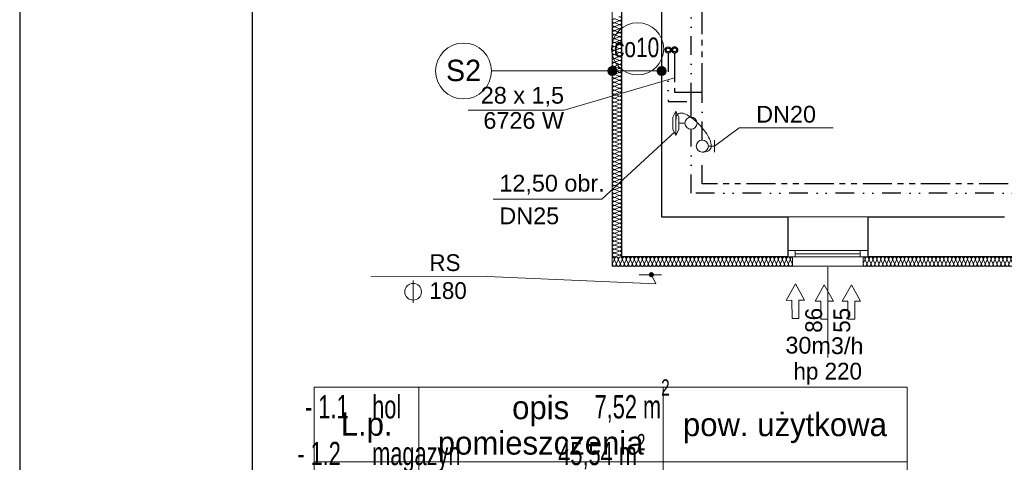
# Model space of a CAD drawing. Header units: millimetres. Extents: x -17429 to 155243, y -2908 to 188569.
# Tile 2 of 113: x -17310 to -6728, y 9332 to 14084. Entities that reach past the tile are written whole.
import ezdxf
from ezdxf.lldxf.tags import DXFTag

# ---------------------------------------------------------------- set-up
doc = ezdxf.new("R2010")
doc.units = ezdxf.units.MM
doc.header["$MEASUREMENT"] = 0
for name, pattern in [('DASHDOTX2', [2, 1, -0.5, 0, -0.5]), ('DIVIDEX2', [2.5, 1, -0.5, 0, -0.5, 0, -0.5]), ('PHANTOM', [2.5, 1.25, -0.25, 0.25, -0.25, 0.25, -0.25])]:
    doc.linetypes.add(name, pattern=pattern)
doc.layers.get('0').update_dxf_attribs({"lineweight": 5})
for name, color, linetype in [('#opisy', 7, 'Continuous'), ('#podkład', 252, 'Continuous'), ('_TABELA', 7, 'Continuous'), ('Arch ocieplenie', 252, 'Continuous'), ('Arch opisy', 252, 'Continuous'), ('IS_Armatura_Therm', 7, 'SOLID'), ('IS_Grafika', 7, 'SOLID'), ('IS_Opisy_działek_Therm', 7, 'SOLID'), ('IS_Powrót', 5, 'DASH'), ('IS_Text_Armatury_Therm', 7, 'Continuous'), ('IS_Zasilanie', 1, 'SOLID')]:
    doc.layers.add(name, color=color, linetype=linetype)
for name, color, linetype, lineweight in [('#piony', 7, 'Continuous', 5), ('Arch opisy_Nr_Pióra__1', 252, 'Continuous', 25), ('Arch opisy_Nr_Pióra__21', 252, 'Continuous', 13), ('INWENT ODWODNIENIE_Nr_Pióra__21', 252, 'Continuous', 13), ('INWENT OPISY_Nr_Pióra__21', 252, 'Continuous', 13), ('INWENT. OKNA_Nr_Pióra__5', 7, 'Continuous', 13), ('INWENT.ŚCIANY_Nr_Pióra__1', 252, 'Continuous', 25), ('INWENT.ŚCIANY_Nr_Pióra__21', 7, 'Continuous', 13)]:
    doc.layers.add(name, color=color, linetype=linetype, lineweight=lineweight)
doc.layers.add('arch izolacje_Nr_Pióra__3', color=7, linetype='Continuous', lineweight=13, true_color=0xff6600)
doc.layers.add('Arch ocieplenie_Nr_Pióra__22', color=7, linetype='Continuous', lineweight=9, true_color=0x7f7f7f)
doc.styles.add('ARIAL', font='arial.ttf', dxfattribs={"width": 0.75})
doc.styles.add('GENERATED_STYLE_2', font='txt')
doc.styles.add('GENERATED_STYLE_4', font='txt')
doc.styles.add('GENERATED_STYLE_6', font='txt')
doc.styles.add('MtXpl_Arial', font='txt', dxfattribs={"height": 0.2})
doc.styles.get("Standard").update_dxf_attribs({"font": 'arial.ttf', "bigfont": 'BIGFONT.SHX'})
tags = doc.linetypes.add('DASH', pattern=[15, 10, -5]).pattern_tags.tags
tags[6:7] = [DXFTag(74, 4), DXFTag(75, 0), DXFTag(340, '0'), DXFTag(46, 0.0), DXFTag(50, 0.0), DXFTag(44, 0.0), DXFTag(45, 0.0)]
tags[4:5] = [DXFTag(74, 4), DXFTag(75, 0), DXFTag(340, '0'), DXFTag(46, 0.0), DXFTag(50, 0.0), DXFTag(44, 0.0), DXFTag(45, 0.0)]
tags = doc.linetypes.add('SOLID', pattern=[10, 10, 0]).pattern_tags.tags
tags[6:7] = [DXFTag(74, 4), DXFTag(75, 0), DXFTag(340, '0'), DXFTag(46, 0.0), DXFTag(50, 0.0), DXFTag(44, 0.0), DXFTag(45, 0.0)]
tags[4:5] = [DXFTag(74, 4), DXFTag(75, 0), DXFTag(340, '0'), DXFTag(46, 0.0), DXFTag(50, 0.0), DXFTag(44, 0.0), DXFTag(45, 0.0)]

# ---------------------------------------------------------------- blocks, each defined once
blk = doc.blocks.new('MKJHG')
at = {"layer": 'Arch opisy_Nr_Pióra__21', "color": 252, "linetype": 'Continuous'}
for p, q in [((-27306, 1138), (-27306, 13005)), ((-27306, 13005), (-20931, 13005)), ((-26181, 1130), (-26181, 13005)), ((-23556, 1130), (-23556, 13005)), ((-20931, 1130), (-20931, 13005)), ((-27306, 12202), (-20931, 12202))]:
    blk.add_line(p, q, dxfattribs=at)
at = {"layer": 'Arch opisy_Nr_Pióra__1', "color": 252, "linetype": 'Continuous', "insert": (-27682, 6040), "char_height": 250.01, "width": 7690.71, "attachment_point": 7, "style": 'GENERATED_STYLE_6'}
blk.add_mtext('   {\\W0.7;- 1.1^Ihol^I^I      7,52 m{\\H0.7x;\\A1;\\S2^  ;}\\A1;^I\\P   - 1.2^Imagazyn^I^I45,54 m{\\H0.7x;\\S2^  ;}^I\\P   - 1.3^Ipom. socjalne^I       8,95 m{\\H0.7x;\\S2^  ;}^I\\P   - 1.4^Iłazienka^I^I 2,46 m{\\H0.7x;\\S2^  ;}^I\\P   - 1.5^Iwc^I^I       2,05 m{\\H0.7x;\\S2^  ;}^I\\P   - 1.6^Ikomunikacja^I       5,10 m{\\H0.7x;\\S2^  ;}^I\\P   - 1.7^Imagazyn^I^I18,77 m{\\H0.7x;\\S2^  ;}^I\\P   - 1.8^Imagazyn^I^I27,61 m{\\H0.7x;\\S2^  ;}^I\\P   - 1.9^Imagazyn^I^I33,23 m{\\H0.7x;\\S2^  ;}^I\\P   - 1.10^Izsyp^I^I       3,30 m{\\H0.7x;\\S2^  ;}^I\\P   - 1.11^Ikotłownia^I^I29,83 m{\\H0.7x;\\S2^  ;}^I\\P   - 1.12^I\\W0.6;rozdz. CO i CWU\\W0.7;^I       15,19 m{\\H0.7x;\\S2^  ;}^I\\P   - 1.13^Ipiwnica^I^I      8,35 m{\\H0.7x;\\S2^  ;}^I\\P   - 1.14^Ipiwnica^I^I      12,45 m{\\H0.7x;\\S2^  ;}^I}\\A1;^I', dxfattribs=at)
at = {"layer": 'Arch opisy_Nr_Pióra__1', "color": 252, "linetype": 'Continuous', "insert": (-24871, 12204), "char_height": 250.01, "width": 2402.03, "attachment_point": 8, "line_spacing_factor": 0.912199, "style": 'GENERATED_STYLE_4'}
blk.add_mtext('{opis\\Ppomieszczenia}', dxfattribs=at)
at = {"layer": 'Arch opisy_Nr_Pióra__1', "color": 252, "linetype": 'Continuous', "attachment_point": 8, "style": 'GENERATED_STYLE_4'}
for s, insert, char_height in [('{L.p.}', (-26741, 12407), 250), ('{pow. użytkowa}', (-22246, 12402), 250.01)]:
    blk.add_mtext(s, dxfattribs=dict(at, insert=insert, char_height=char_height))
blk = doc.blocks.new('Izolacja cieplna 14_76', base_point=(-10941, 11536))
at = {"layer": 'Arch ocieplenie_Nr_Pióra__22', "linetype": 'Continuous'}
for p, q in [((-10939, 11466), (-10921, 11506)), ((-10918, 11506), (-10900, 11466)), ((-10896, 11466), (-10878, 11506)), ((-10875, 11506), (-10857, 11466)), ((-10853, 11466), (-10835, 11506)), ((-10832, 11506), (-10814, 11466)), ((-10810, 11466), (-10792, 11506)), ((-10789, 11506), (-10771, 11466)), ((-10767, 11466), (-10749, 11506)), ((-10746, 11506), (-10728, 11466)), ((-10724, 11466), (-10706, 11506)), ((-10703, 11506), (-10685, 11466)), ((-10681, 11466), (-10663, 11506)), ((-10660, 11506), (-10642, 11466)), ((-10638, 11466), (-10620, 11506)), ((-10617, 11506), (-10599, 11466)), ((-10595, 11466), (-10577, 11506)), ((-10574, 11506), (-10556, 11466)), ((-10552, 11466), (-10534, 11506)), ((-10531, 11506), (-10513, 11466)), ((-10509, 11466), (-10491, 11506)), ((-10488, 11506), (-10470, 11466)), ((-10466, 11466), (-10448, 11506)), ((-10445, 11506), (-10427, 11466)), ((-10423, 11466), (-10405, 11506)), ((-10402, 11506), (-10384, 11466)), ((-10380, 11466), (-10362, 11506)), ((-10359, 11506), (-10341, 11466)), ((-10337, 11466), (-10319, 11506)), ((-10316, 11506), (-10298, 11466)), ((-10294, 11466), (-10276, 11506)), ((-10273, 11506), (-10255, 11466)), ((-10251, 11466), (-10233, 11506)), ((-10230, 11506), (-10212, 11466)), ((-10208, 11466), (-10190, 11506)), ((-10187, 11506), (-10169, 11466)), ((-10165, 11466), (-10147, 11506)), ((-10144, 11506), (-10126, 11466)), ((-10122, 11466), (-10104, 11506)), ((-10101, 11506), (-10083, 11466)), ((-10079, 11466), (-10061, 11506)), ((-10058, 11506), (-10040, 11466)), ((-10036, 11466), (-10018, 11506)), ((-10015, 11506), (-9997, 11466)), ((-9993, 11466), (-9975, 11506)), ((-9972, 11506), (-9954, 11466)), ((-9950, 11466), (-9932, 11506)), ((-9929, 11506), (-9911, 11466)), ((-9907, 11466), (-9889, 11506)), ((-9886, 11506), (-9868, 11466)), ((-9864, 11466), (-9846, 11506)), ((-9843, 11506), (-9825, 11466)), ((-9821, 11466), (-9803, 11506)), ((-9800, 11506), (-9782, 11466)), ((-9778, 11466), (-9760, 11506)), ((-9757, 11506), (-9739, 11466)), ((-9735, 11466), (-9717, 11506)), ((-9714, 11506), (-9696, 11466)), ((-9692, 11466), (-9674, 11506)), ((-9671, 11506), (-9653, 11466)), ((-9649, 11466), (-9631, 11506)), ((-9628, 11506), (-9610, 11466)), ((-9606, 11466), (-9588, 11506)), ((-9585, 11506), (-9567, 11466)), ((-9563, 11466), (-9545, 11506)), ((-9542, 11506), (-9524, 11466)), ((-9520, 11466), (-9502, 11506)), ((-9499, 11506), (-9481, 11466)), ((-9477, 11466), (-9459, 11506)), ((-9456, 11506), (-9438, 11466)), ((-9434, 11466), (-9416, 11506)), ((-9413, 11506), (-9395, 11466)), ((-9391, 11466), (-9373, 11506)), ((-9370, 11506), (-9352, 11466)), ((-9348, 11466), (-9330, 11506)), ((-9327, 11506), (-9309, 11466)), ((-9305, 11466), (-9287, 11506)), ((-9284, 11506), (-9266, 11466)), ((-9262, 11466), (-9244, 11506)), ((-9241, 11506), (-9223, 11466)), ((-9219, 11466), (-9201, 11506)), ((-9198, 11506), (-9180, 11466)), ((-9176, 11466), (-9158, 11506)), ((-9155, 11506), (-9137, 11466)), ((-9133, 11466), (-9115, 11506)), ((-9112, 11506), (-9094, 11466)), ((-9090, 11466), (-9072, 11506)), ((-9069, 11506), (-9051, 11466)), ((-9047, 11466), (-9029, 11506)), ((-9026, 11506), (-9008, 11466))]:
    blk.add_line(p, q, dxfattribs=at)
for centre, start_param, end_param in [((-10941, 11515), 5.870392, 7.853982), ((-10898, 11515), 5.870392, 9.837571), ((-10855, 11515), 5.870392, 9.837571), ((-10812, 11515), 5.870392, 9.837571), ((-10769, 11515), 5.870392, 9.837571), ((-10726, 11515), 5.870392, 9.837571), ((-10683, 11515), 5.870392, 9.837571), ((-10640, 11515), 5.870392, 9.837571), ((-10597, 11515), 5.870392, 9.837571), ((-10554, 11515), 5.870392, 9.837571), ((-10511, 11515), 5.870392, 9.837571), ((-10468, 11515), 5.870392, 9.837571), ((-10425, 11515), 5.870392, 9.837571), ((-10382, 11515), 5.870392, 9.837571), ((-10339, 11515), 5.870392, 9.837571), ((-10296, 11515), 5.870392, 9.837571), ((-10253, 11515), 5.870392, 9.837571), ((-10210, 11515), 5.870392, 9.837571), ((-10167, 11515), 5.870392, 9.837571), ((-10124, 11515), 5.870392, 9.837571), ((-10081, 11515), 5.870392, 9.837571), ((-10038, 11515), 5.870392, 9.837571), ((-9995, 11515), 5.870392, 9.837571), ((-9952, 11515), 5.870392, 9.837571), ((-9909, 11515), 5.870392, 9.837571), ((-9866, 11515), 5.870392, 9.837571), ((-9823, 11515), 5.870392, 9.837571), ((-9780, 11515), 5.870392, 9.837571), ((-9737, 11515), 5.870392, 9.837571), ((-9694, 11515), 5.870392, 9.837571), ((-9651, 11515), 5.870392, 9.837571), ((-9608, 11515), 5.870392, 9.837571), ((-9565, 11515), 5.870392, 9.837571), ((-9522, 11515), 5.870392, 9.837571), ((-9479, 11515), 5.870392, 9.837571), ((-9436, 11515), 5.870392, 9.837571), ((-9393, 11515), 5.870392, 9.837571), ((-9350, 11515), 5.870392, 9.837571), ((-9307, 11515), 5.870392, 9.837571), ((-9264, 11515), 5.870392, 9.837571), ((-9221, 11515), 5.870392, 9.837571), ((-9178, 11515), 5.870392, 9.837571), ((-9135, 11515), 5.870392, 9.837571), ((-9092, 11515), 5.870392, 9.837571), ((-9049, 11515), 5.870392, 9.837571), ((-9006, 11515), 1.570796, 3.554385), ((-10919, 11457), 2.728799, 6.695979), ((-10876, 11457), 2.728799, 6.695979), ((-10833, 11457), 2.728799, 6.695979), ((-10790, 11457), 2.728799, 6.695979), ((-10747, 11457), 2.728799, 6.695979), ((-10704, 11457), 2.728799, 6.695979), ((-10661, 11457), 2.728799, 6.695979), ((-10618, 11457), 2.728799, 6.695979), ((-10575, 11457), 2.728799, 6.695979), ((-10532, 11457), 2.728799, 6.695979), ((-10489, 11457), 2.728799, 6.695979), ((-10446, 11457), 2.728799, 6.695979), ((-10403, 11457), 2.728799, 6.695979), ((-10360, 11457), 2.728799, 6.695979), ((-10317, 11457), 2.728799, 6.695979), ((-10274, 11457), 2.728799, 6.695979), ((-10231, 11457), 2.728799, 6.695979), ((-10188, 11457), 2.728799, 6.695979), ((-10145, 11457), 2.728799, 6.695979), ((-10102, 11457), 2.728799, 6.695979), ((-10059, 11457), 2.728799, 6.695979), ((-10016, 11457), 2.728799, 6.695979), ((-9973, 11457), 2.728799, 6.695979), ((-9930, 11457), 2.728799, 6.695979), ((-9887, 11457), 2.728799, 6.695979), ((-9844, 11457), 2.728799, 6.695979), ((-9801, 11457), 2.728799, 6.695979), ((-9758, 11457), 2.728799, 6.695979), ((-9715, 11457), 2.728799, 6.695979), ((-9672, 11457), 2.728799, 6.695979), ((-9629, 11457), 2.728799, 6.695979), ((-9586, 11457), 2.728799, 6.695979), ((-9543, 11457), 2.728799, 6.695979), ((-9500, 11457), 2.728799, 6.695979), ((-9457, 11457), 2.728799, 6.695979), ((-9414, 11457), 2.728799, 6.695979), ((-9371, 11457), 2.728799, 6.695979), ((-9328, 11457), 2.728799, 6.695979), ((-9285, 11457), 2.728799, 6.695979), ((-9242, 11457), 2.728799, 6.695979), ((-9199, 11457), 2.728799, 6.695979), ((-9156, 11457), 2.728799, 6.695979), ((-9113, 11457), 2.728799, 6.695979), ((-9070, 11457), 2.728799, 6.695979), ((-9027, 11457), 2.728799, 6.695979)]:
    blk.add_ellipse(centre, major_axis=(21.5, 0), ratio=0.9892, start_param=start_param, end_param=end_param, dxfattribs=at)
blk = doc.blocks.new('Izolacja cieplna 14_77', base_point=(-10841, 16865))
at = {"layer": 'Arch ocieplenie_Nr_Pióra__22', "linetype": 'Continuous'}
for p, q in [((-10911, 14092), (-10871, 14074)), ((-10871, 14071), (-10911, 14053)), ((-10911, 14049), (-10871, 14031)), ((-10871, 14028), (-10911, 14010)), ((-10911, 14007), (-10871, 13989)), ((-10871, 13985), (-10911, 13968)), ((-10911, 13964), (-10871, 13946)), ((-10871, 13943), (-10911, 13925)), ((-10911, 13921), (-10871, 13904)), ((-10871, 13900), (-10911, 13882)), ((-10911, 13879), (-10871, 13861)), ((-10871, 13857), (-10911, 13840)), ((-10911, 13836), (-10871, 13818)), ((-10871, 13815), (-10911, 13797)), ((-10911, 13793), (-10871, 13776)), ((-10871, 13772), (-10911, 13754)), ((-10911, 13751), (-10871, 13733)), ((-10871, 13729), (-10911, 13712)), ((-10911, 13708), (-10871, 13690)), ((-10871, 13687), (-10911, 13669)), ((-10911, 13666), (-10871, 13648)), ((-10871, 13644), (-10911, 13626)), ((-10911, 13623), (-10871, 13605)), ((-10871, 13602), (-10911, 13584)), ((-10911, 13580), (-10871, 13563)), ((-10871, 13559), (-10911, 13541)), ((-10911, 13538), (-10871, 13520)), ((-10871, 13516), (-10911, 13499)), ((-10911, 13495), (-10871, 13477)), ((-10871, 13474), (-10911, 13456)), ((-10911, 13452), (-10871, 13435)), ((-10871, 13431), (-10911, 13413)), ((-10911, 13410), (-10871, 13392)), ((-10871, 13388), (-10911, 13371)), ((-10911, 13367), (-10871, 13349)), ((-10871, 13346), (-10911, 13328)), ((-10911, 13324), (-10871, 13307)), ((-10871, 13303), (-10911, 13285)), ((-10911, 13282), (-10871, 13264)), ((-10871, 13261), (-10911, 13243)), ((-10911, 13239), (-10871, 13222)), ((-10871, 13218), (-10911, 13200)), ((-10911, 13197), (-10871, 13179)), ((-10871, 13175), (-10911, 13158)), ((-10911, 13154), (-10871, 13136)), ((-10871, 13133), (-10911, 13115)), ((-10911, 13111), (-10871, 13094)), ((-10871, 13090), (-10911, 13072)), ((-10911, 13069), (-10871, 13051)), ((-10871, 13047), (-10911, 13030)), ((-10911, 13026), (-10871, 13008)), ((-10871, 13005), (-10911, 12987)), ((-10911, 12983), (-10871, 12966)), ((-10871, 12962), (-10911, 12944)), ((-10911, 12941), (-10871, 12923)), ((-10871, 12920), (-10911, 12902)), ((-10911, 12898), (-10871, 12880)), ((-10871, 12877), (-10911, 12859)), ((-10911, 12856), (-10871, 12838)), ((-10871, 12834), (-10911, 12817)), ((-10911, 12813), (-10871, 12795)), ((-10871, 12792), (-10911, 12774)), ((-10911, 12770), (-10871, 12753)), ((-10871, 12749), (-10911, 12731)), ((-10911, 12728), (-10871, 12710)), ((-10871, 12706), (-10911, 12689)), ((-10911, 12685), (-10871, 12667)), ((-10871, 12664), (-10911, 12646)), ((-10911, 12642), (-10871, 12625)), ((-10871, 12621), (-10911, 12603)), ((-10911, 12600), (-10871, 12582)), ((-10871, 12578), (-10911, 12561)), ((-10911, 12557), (-10871, 12539)), ((-10871, 12536), (-10911, 12518)), ((-10911, 12515), (-10871, 12497)), ((-10871, 12493), (-10911, 12475)), ((-10911, 12472), (-10871, 12454)), ((-10871, 12451), (-10911, 12433)), ((-10911, 12429), (-10871, 12412)), ((-10871, 12408), (-10911, 12390)), ((-10911, 12387), (-10871, 12369)), ((-10871, 12365), (-10911, 12348)), ((-10911, 12344), (-10871, 12326)), ((-10871, 12323), (-10911, 12305)), ((-10911, 12301), (-10871, 12284)), ((-10871, 12280), (-10911, 12262)), ((-10911, 12259), (-10871, 12241)), ((-10871, 12237), (-10911, 12220)), ((-10911, 12216), (-10871, 12198)), ((-10871, 12195), (-10911, 12177)), ((-10911, 12174), (-10871, 12156)), ((-10871, 12152), (-10911, 12134)), ((-10911, 12131), (-10871, 12113)), ((-10871, 12110), (-10911, 12092)), ((-10911, 12088), (-10871, 12071)), ((-10871, 12067), (-10911, 12049)), ((-10911, 12046), (-10871, 12028)), ((-10871, 12024), (-10911, 12007)), ((-10911, 12003), (-10871, 11985)), ((-10871, 11982), (-10911, 11964)), ((-10911, 11960), (-10871, 11943)), ((-10871, 11939), (-10911, 11921)), ((-10911, 11918), (-10871, 11900)), ((-10871, 11896), (-10911, 11879)), ((-10911, 11875), (-10871, 11857)), ((-10871, 11854), (-10911, 11836)), ((-10911, 11832), (-10871, 11815)), ((-10871, 11811), (-10911, 11793)), ((-10911, 11790), (-10871, 11772)), ((-10871, 11769), (-10911, 11751)), ((-10911, 11747), (-10871, 11729)), ((-10871, 11726), (-10911, 11708)), ((-10911, 11705), (-10871, 11687)), ((-10871, 11683), (-10911, 11666)), ((-10911, 11662), (-10871, 11644)), ((-10871, 11641), (-10911, 11623)), ((-10911, 11619), (-10871, 11602)), ((-10871, 11598), (-10911, 11580)), ((-10911, 11577), (-10871, 11559)), ((-10871, 11555), (-10911, 11538))]:
    blk.add_line(p, q, dxfattribs=at)
for centre, start_param, end_param in [((-10920, 14072), 2.728799, 6.695979), ((-10862, 14094), 5.870392, 9.837571), ((-10862, 14051), 5.870392, 9.837571), ((-10920, 14030), 2.728799, 6.695979), ((-10920, 13987), 2.728799, 6.695979), ((-10920, 13944), 2.728799, 6.695979), ((-10862, 14008), 5.870392, 9.837571), ((-10862, 13966), 5.870392, 9.837571), ((-10920, 13902), 2.728799, 6.695979), ((-10920, 13859), 2.728799, 6.695979), ((-10862, 13923), 5.870392, 9.837571), ((-10862, 13880), 5.870392, 9.837571), ((-10920, 13817), 2.728799, 6.695979), ((-10920, 13774), 2.728799, 6.695979), ((-10862, 13838), 5.870392, 9.837571), ((-10862, 13795), 5.870392, 9.837571), ((-10862, 13753), 5.870392, 9.837571), ((-10920, 13731), 2.728799, 6.695979), ((-10920, 13689), 2.728799, 6.695979), ((-10920, 13646), 2.728799, 6.695979), ((-10862, 13710), 5.870392, 9.837571), ((-10862, 13667), 5.870392, 9.837571), ((-10920, 13603), 2.728799, 6.695979), ((-10920, 13561), 2.728799, 6.695979), ((-10862, 13625), 5.870392, 9.837571), ((-10862, 13582), 5.870392, 9.837571), ((-10862, 13539), 5.870392, 9.837571), ((-10920, 13518), 2.728799, 6.695979), ((-10920, 13475), 2.728799, 6.695979), ((-10920, 13433), 2.728799, 6.695979), ((-10862, 13497), 5.870392, 9.837571), ((-10862, 13454), 5.870392, 9.837571), ((-10920, 13390), 2.728799, 6.695979), ((-10920, 13348), 2.728799, 6.695979), ((-10862, 13412), 5.870392, 9.837571), ((-10862, 13369), 5.870392, 9.837571), ((-10862, 13326), 5.870392, 9.837571), ((-10920, 13305), 2.728799, 6.695979), ((-10920, 13262), 2.728799, 6.695979), ((-10920, 13220), 2.728799, 6.695979), ((-10862, 13284), 5.870392, 9.837571), ((-10862, 13241), 5.870392, 9.837571), ((-10920, 13177), 2.728799, 6.695979), ((-10920, 13134), 2.728799, 6.695979), ((-10862, 13198), 5.870392, 9.837571), ((-10862, 13156), 5.870392, 9.837571), ((-10862, 13113), 5.870392, 9.837571), ((-10920, 13092), 2.728799, 6.695979), ((-10920, 13049), 2.728799, 6.695979), ((-10920, 13007), 2.728799, 6.695979), ((-10862, 13071), 5.870392, 9.837571), ((-10862, 13028), 5.870392, 9.837571), ((-10920, 12964), 2.728799, 6.695979), ((-10920, 12921), 2.728799, 6.695979), ((-10862, 12985), 5.870392, 9.837571), ((-10862, 12943), 5.870392, 9.837571), ((-10862, 12900), 5.870392, 9.837571), ((-10920, 12879), 2.728799, 6.695979), ((-10920, 12836), 2.728799, 6.695979), ((-10920, 12793), 2.728799, 6.695979), ((-10862, 12857), 5.870392, 9.837571), ((-10862, 12815), 5.870392, 9.837571), ((-10920, 12751), 2.728799, 6.695979), ((-10920, 12708), 2.728799, 6.695979), ((-10862, 12772), 5.870392, 9.837571), ((-10862, 12729), 5.870392, 9.837571), ((-10862, 12687), 5.870392, 9.837571), ((-10920, 12666), 2.728799, 6.695979), ((-10920, 12623), 2.728799, 6.695979), ((-10920, 12580), 2.728799, 6.695979), ((-10862, 12644), 5.870392, 9.837571), ((-10862, 12602), 5.870392, 9.837571), ((-10920, 12538), 2.728799, 6.695979), ((-10920, 12495), 2.728799, 6.695979), ((-10862, 12559), 5.870392, 9.837571), ((-10862, 12516), 5.870392, 9.837571), ((-10862, 12474), 5.870392, 9.837571), ((-10920, 12452), 2.728799, 6.695979), ((-10920, 12410), 2.728799, 6.695979), ((-10920, 12367), 2.728799, 6.695979), ((-10862, 12431), 5.870392, 9.837571), ((-10862, 12388), 5.870392, 9.837571), ((-10920, 12324), 2.728799, 6.695979), ((-10920, 12282), 2.728799, 6.695979), ((-10862, 12346), 5.870392, 9.837571), ((-10862, 12303), 5.870392, 9.837571), ((-10862, 12261), 5.870392, 9.837571), ((-10920, 12239), 2.728799, 6.695979), ((-10920, 12197), 2.728799, 6.695979), ((-10920, 12154), 2.728799, 6.695979), ((-10862, 12218), 5.870392, 9.837571), ((-10862, 12175), 5.870392, 9.837571), ((-10920, 12111), 2.728799, 6.695979), ((-10920, 12069), 2.728799, 6.695979), ((-10862, 12133), 5.870392, 9.837571), ((-10862, 12090), 5.870392, 9.837571), ((-10862, 12047), 5.870392, 9.837571), ((-10920, 12026), 2.728799, 6.695979), ((-10920, 11983), 2.728799, 6.695979), ((-10920, 11941), 2.728799, 6.695979), ((-10862, 12005), 5.870392, 9.837571), ((-10862, 11962), 5.870392, 9.837571), ((-10920, 11898), 2.728799, 6.695979), ((-10920, 11856), 2.728799, 6.695979), ((-10862, 11920), 5.870392, 9.837571), ((-10862, 11877), 5.870392, 9.837571), ((-10862, 11834), 5.870392, 9.837571), ((-10920, 11813), 2.728799, 6.695979), ((-10920, 11770), 2.728799, 6.695979), ((-10920, 11728), 2.728799, 6.695979), ((-10862, 11792), 5.870392, 9.837571), ((-10862, 11749), 5.870392, 9.837571), ((-10920, 11685), 2.728799, 6.695979), ((-10920, 11642), 2.728799, 6.695979), ((-10862, 11706), 5.870392, 9.837571), ((-10862, 11664), 5.870392, 9.837571), ((-10862, 11621), 5.870392, 9.837571), ((-10920, 11600), 2.728799, 6.695979), ((-10920, 11557), 2.728799, 6.695979), ((-10862, 11578), 5.870392, 9.837571), ((-10862, 11536), 1.570796, 3.554385)]:
    blk.add_ellipse(centre, major_axis=(0, -21.3), ratio=0.9978, start_param=start_param, end_param=end_param, dxfattribs=at)
blk = doc.blocks.new('Izolacja cieplna 14_79', base_point=(-8246, 11536))
at = {"layer": 'Arch ocieplenie_Nr_Pióra__22', "linetype": 'Continuous'}
for p, q in [((-8244, 11466), (-8227, 11506)), ((-8223, 11506), (-8205, 11466)), ((-8202, 11466), (-8184, 11506)), ((-8181, 11506), (-8163, 11466)), ((-8159, 11466), (-8142, 11506)), ((-8138, 11506), (-8121, 11466)), ((-8117, 11466), (-8100, 11506)), ((-8096, 11506), (-8078, 11466)), ((-8075, 11466), (-8057, 11506)), ((-8054, 11506), (-8036, 11466)), ((-8032, 11466), (-8015, 11506)), ((-8011, 11506), (-7994, 11466)), ((-7990, 11466), (-7972, 11506)), ((-7969, 11506), (-7951, 11466)), ((-7948, 11466), (-7930, 11506)), ((-7927, 11506), (-7909, 11466)), ((-7905, 11466), (-7888, 11506)), ((-7884, 11506), (-7867, 11466)), ((-7863, 11466), (-7845, 11506)), ((-7842, 11506), (-7824, 11466)), ((-7821, 11466), (-7803, 11506)), ((-7800, 11506), (-7782, 11466)), ((-7778, 11466), (-7761, 11506)), ((-7757, 11506), (-7740, 11466)), ((-7736, 11466), (-7718, 11506)), ((-7715, 11506), (-7697, 11466)), ((-7694, 11466), (-7676, 11506)), ((-7673, 11506), (-7655, 11466)), ((-7651, 11466), (-7634, 11506)), ((-7630, 11506), (-7613, 11466)), ((-7609, 11466), (-7591, 11506)), ((-7588, 11506), (-7570, 11466)), ((-7567, 11466), (-7549, 11506)), ((-7545, 11506), (-7528, 11466)), ((-7524, 11466), (-7507, 11506)), ((-7503, 11506), (-7486, 11466)), ((-7482, 11466), (-7464, 11506)), ((-7461, 11506), (-7443, 11466)), ((-7440, 11466), (-7422, 11506)), ((-7418, 11506), (-7401, 11466)), ((-7397, 11466), (-7380, 11506)), ((-7376, 11506), (-7358, 11466)), ((-7355, 11466), (-7337, 11506)), ((-7334, 11506), (-7316, 11466)), ((-7313, 11466), (-7295, 11506)), ((-7291, 11506), (-7274, 11466)), ((-7270, 11466), (-7253, 11506)), ((-7249, 11506), (-7231, 11466)), ((-7228, 11466), (-7210, 11506)), ((-7207, 11506), (-7189, 11466)), ((-7186, 11466), (-7168, 11506)), ((-7164, 11506), (-7147, 11466)), ((-7143, 11466), (-7126, 11506)), ((-7122, 11506), (-7104, 11466)), ((-7101, 11466), (-7083, 11506)), ((-7080, 11506), (-7062, 11466)), ((-7059, 11466), (-7041, 11506)), ((-7037, 11506), (-7020, 11466)), ((-7016, 11466), (-6999, 11506)), ((-6995, 11506), (-6977, 11466)), ((-6974, 11466), (-6956, 11506)), ((-6953, 11506), (-6935, 11466)), ((-6931, 11466), (-6914, 11506)), ((-6910, 11506), (-6893, 11466)), ((-6889, 11466), (-6872, 11506)), ((-6868, 11506), (-6850, 11466)), ((-6847, 11466), (-6829, 11506)), ((-6826, 11506), (-6808, 11466)), ((-6804, 11466), (-6787, 11506)), ((-6783, 11506), (-6766, 11466)), ((-6762, 11466), (-6745, 11506)), ((-6741, 11506), (-6723, 11466)), ((-6720, 11466), (-6702, 11506)), ((-6699, 11506), (-6681, 11466)), ((-6677, 11466), (-6660, 11506)), ((-6656, 11506), (-6639, 11466)), ((-6635, 11466), (-6617, 11506)), ((-6614, 11506), (-6596, 11466)), ((-6593, 11466), (-6575, 11506)), ((-6572, 11506), (-6554, 11466)), ((-6550, 11466), (-6533, 11506)), ((-6529, 11506), (-6512, 11466)), ((-6508, 11466), (-6490, 11506)), ((-6487, 11506), (-6469, 11466)), ((-6466, 11466), (-6448, 11506)), ((-6445, 11506), (-6427, 11466)), ((-6423, 11466), (-6406, 11506)), ((-6402, 11506), (-6385, 11466)), ((-6381, 11466), (-6363, 11506)), ((-6360, 11506), (-6342, 11466)), ((-6339, 11466), (-6321, 11506)), ((-6318, 11506), (-6300, 11466)), ((-6296, 11466), (-6279, 11506)), ((-6275, 11506), (-6258, 11466)), ((-6254, 11466), (-6236, 11506)), ((-6233, 11506), (-6215, 11466)), ((-6212, 11466), (-6194, 11506)), ((-6190, 11506), (-6173, 11466)), ((-6169, 11466), (-6152, 11506)), ((-6148, 11506), (-6131, 11466)), ((-6127, 11466), (-6109, 11506)), ((-6106, 11506), (-6088, 11466)), ((-6085, 11466), (-6067, 11506)), ((-6063, 11506), (-6046, 11466)), ((-6042, 11466), (-6025, 11506)), ((-6021, 11506), (-6003, 11466)), ((-6000, 11466), (-5982, 11506)), ((-5979, 11506), (-5961, 11466)), ((-5958, 11466), (-5940, 11506)), ((-5936, 11506), (-5919, 11466)), ((-5915, 11466), (-5898, 11506)), ((-5894, 11506), (-5876, 11466)), ((-5873, 11466), (-5855, 11506)), ((-5852, 11506), (-5834, 11466)), ((-5831, 11466), (-5813, 11506)), ((-5809, 11506), (-5792, 11466)), ((-5788, 11466), (-5771, 11506)), ((-5767, 11506), (-5749, 11466)), ((-5746, 11466), (-5728, 11506)), ((-5725, 11506), (-5707, 11466)), ((-5704, 11466), (-5686, 11506)), ((-5682, 11506), (-5665, 11466)), ((-5661, 11466), (-5644, 11506)), ((-5640, 11506), (-5622, 11466)), ((-5619, 11466), (-5601, 11506)), ((-5598, 11506), (-5580, 11466)), ((-5576, 11466), (-5559, 11506)), ((-5555, 11506), (-5538, 11466))]:
    blk.add_line(p, q, dxfattribs=at)
for centre, start_param, end_param in [((-8246, 11515), 4.299596, 6.283185), ((-8204, 11515), 4.299595, 8.266774), ((-8161, 11515), 4.299595, 8.266774), ((-8119, 11515), 4.299595, 8.266774), ((-8077, 11515), 4.299595, 8.266774), ((-8034, 11515), 4.299595, 8.266774), ((-7992, 11515), 4.299595, 8.266774), ((-7950, 11515), 4.299595, 8.266774), ((-7907, 11515), 4.299595, 8.266774), ((-7865, 11515), 4.299595, 8.266774), ((-7822, 11515), 4.299595, 8.266774), ((-7780, 11515), 4.299595, 8.266774), ((-7738, 11515), 4.299595, 8.266774), ((-7695, 11515), 4.299595, 8.266774), ((-7653, 11515), 4.299595, 8.266774), ((-7611, 11515), 4.299595, 8.266774), ((-7568, 11515), 4.299595, 8.266774), ((-7526, 11515), 4.299595, 8.266774), ((-7484, 11515), 4.299595, 8.266774), ((-7441, 11515), 4.299595, 8.266774), ((-7399, 11515), 4.299595, 8.266774), ((-7357, 11515), 4.299595, 8.266774), ((-7314, 11515), 4.299595, 8.266774), ((-7272, 11515), 4.299595, 8.266774), ((-7230, 11515), 4.299595, 8.266774), ((-7187, 11515), 4.299595, 8.266774), ((-7145, 11515), 4.299595, 8.266774), ((-7103, 11515), 4.299595, 8.266774), ((-7060, 11515), 4.299595, 8.266774), ((-7018, 11515), 4.299595, 8.266774), ((-6976, 11515), 4.299595, 8.266774), ((-6933, 11515), 4.299595, 8.266774), ((-6891, 11515), 4.299595, 8.266774), ((-6849, 11515), 4.299595, 8.266774), ((-6806, 11515), 4.299595, 8.266774), ((-6764, 11515), 4.299595, 8.266774), ((-6722, 11515), 4.299595, 8.266774), ((-6679, 11515), 4.299595, 8.266774), ((-6637, 11515), 4.299595, 8.266774), ((-6595, 11515), 4.299595, 8.266774), ((-6552, 11515), 4.299595, 8.266774), ((-6510, 11515), 4.299595, 8.266774), ((-6467, 11515), 4.299595, 8.266774), ((-6425, 11515), 4.299595, 8.266774), ((-6383, 11515), 4.299595, 8.266774), ((-6340, 11515), 4.299595, 8.266774), ((-6298, 11515), 4.299595, 8.266774), ((-6256, 11515), 4.299595, 8.266774), ((-6213, 11515), 4.299595, 8.266774), ((-6171, 11515), 4.299595, 8.266774), ((-6129, 11515), 4.299595, 8.266774), ((-6086, 11515), 4.299595, 8.266774), ((-6044, 11515), 4.299595, 8.266774), ((-6002, 11515), 4.299595, 8.266774), ((-5959, 11515), 4.299595, 8.266774), ((-5917, 11515), 4.299595, 8.266774), ((-5875, 11515), 4.299595, 8.266774), ((-5832, 11515), 4.299595, 8.266774), ((-5790, 11515), 4.299595, 8.266774), ((-5748, 11515), 4.299595, 8.266774), ((-5705, 11515), 4.299595, 8.266774), ((-5663, 11515), 4.299595, 8.266774), ((-5621, 11515), 4.299595, 8.266774), ((-5578, 11515), 4.299595, 8.266774), ((-5536, 11515), 0, 1.983589), ((-8225, 11457), 1.158003, 5.125183), ((-8182, 11457), 1.158003, 5.125183), ((-8140, 11457), 1.158003, 5.125183), ((-8098, 11457), 1.158003, 5.125183), ((-8055, 11457), 1.158003, 5.125183), ((-8013, 11457), 1.158003, 5.125183), ((-7971, 11457), 1.158003, 5.125183), ((-7928, 11457), 1.158003, 5.125183), ((-7886, 11457), 1.158003, 5.125183), ((-7844, 11457), 1.158003, 5.125183), ((-7801, 11457), 1.158003, 5.125183), ((-7759, 11457), 1.158003, 5.125183), ((-7717, 11457), 1.158003, 5.125183), ((-7674, 11457), 1.158003, 5.125183), ((-7632, 11457), 1.158003, 5.125183), ((-7590, 11457), 1.158003, 5.125183), ((-7547, 11457), 1.158003, 5.125183), ((-7505, 11457), 1.158003, 5.125183), ((-7463, 11457), 1.158003, 5.125183), ((-7420, 11457), 1.158003, 5.125183), ((-7378, 11457), 1.158003, 5.125183), ((-7336, 11457), 1.158003, 5.125183), ((-7293, 11457), 1.158003, 5.125183), ((-7251, 11457), 1.158003, 5.125183), ((-7209, 11457), 1.158003, 5.125183), ((-7166, 11457), 1.158003, 5.125183), ((-7124, 11457), 1.158003, 5.125183), ((-7081, 11457), 1.158003, 5.125183), ((-7039, 11457), 1.158003, 5.125183), ((-6997, 11457), 1.158003, 5.125183), ((-6954, 11457), 1.158003, 5.125183), ((-6912, 11457), 1.158003, 5.125183), ((-6870, 11457), 1.158003, 5.125183), ((-6827, 11457), 1.158003, 5.125183), ((-6785, 11457), 1.158003, 5.125183), ((-6743, 11457), 1.158003, 5.125183), ((-6700, 11457), 1.158003, 5.125183), ((-6658, 11457), 1.158003, 5.125183), ((-6616, 11457), 1.158003, 5.125183), ((-6573, 11457), 1.158003, 5.125183), ((-6531, 11457), 1.158003, 5.125183), ((-6489, 11457), 1.158003, 5.125183), ((-6446, 11457), 1.158003, 5.125183), ((-6404, 11457), 1.158003, 5.125183), ((-6362, 11457), 1.158003, 5.125183), ((-6319, 11457), 1.158003, 5.125183), ((-6277, 11457), 1.158003, 5.125183), ((-6235, 11457), 1.158003, 5.125183), ((-6192, 11457), 1.158003, 5.125183), ((-6150, 11457), 1.158003, 5.125183), ((-6108, 11457), 1.158003, 5.125183), ((-6065, 11457), 1.158003, 5.125183), ((-6023, 11457), 1.158003, 5.125183), ((-5981, 11457), 1.158003, 5.125183), ((-5938, 11457), 1.158003, 5.125183), ((-5896, 11457), 1.158003, 5.125183), ((-5854, 11457), 1.158003, 5.125183), ((-5811, 11457), 1.158003, 5.125183), ((-5769, 11457), 1.158003, 5.125183), ((-5726, 11457), 1.158003, 5.125183), ((-5684, 11457), 1.158003, 5.125183), ((-5642, 11457), 1.158003, 5.125183), ((-5599, 11457), 1.158003, 5.125183), ((-5557, 11457), 1.158003, 5.125183)]:
    blk.add_ellipse(centre, major_axis=(0, 21.3), ratio=0.995489, start_param=start_param, end_param=end_param, dxfattribs=at)
blk = doc.blocks.new('Linia_96', base_point=(-10941, 13533))
at = {"layer": 'Arch opisy_Nr_Pióra__21', "color": 252, "linetype": 'Continuous'}
blk.add_line((-10941, 13533), (-12240, 13533), dxfattribs=at)
blk.add_circle((-12540, 13533), 300, dxfattribs=at)
blk = doc.blocks.new('Linia_97', base_point=(-10411, 13533))
at = {"layer": 'Arch opisy_Nr_Pióra__21', "linetype": 'Continuous'}
for points in [[(-10891, 13533), (-10895, 13552), (-10906, 13568), (-10922, 13579), (-10941, 13583), (-10960, 13579), (-10976, 13568), (-10987, 13552), (-10991, 13533), (-10987, 13514), (-10976, 13497), (-10960, 13487), (-10941, 13483), (-10922, 13487), (-10906, 13497), (-10895, 13514)], [(-10361, 13533), (-10365, 13552), (-10376, 13568), (-10392, 13579), (-10411, 13583), (-10430, 13579), (-10446, 13568), (-10457, 13552), (-10461, 13533), (-10457, 13514), (-10446, 13497), (-10430, 13487), (-10411, 13483), (-10392, 13487), (-10376, 13497), (-10365, 13514)]]:
    blk.add_hatch(color=252, dxfattribs=at).paths.add_polyline_path(points, flags=0)
at = {"layer": 'Arch opisy_Nr_Pióra__21', "color": 252, "linetype": 'Continuous'}
blk.add_line((-10461, 13533), (-10891, 13533), dxfattribs=at)
for centre in [(-10941, 13533), (-10411, 13533)]:
    blk.add_circle(centre, 50, dxfattribs=at)
blk = doc.blocks.new('ARROWHEAD_11')
at = {"color": 0, "linetype": 'Continuous', "lineweight": 0}
blk.add_line((0, 0), (-1, 0), dxfattribs=at)
at = {"color": 0, "linetype": 'Continuous', "lineweight": 0, "const_width": 0.25, "flags": 128}
blk.add_lwpolyline([(-0.125, 0, 1), (0.125, 0, 1)], format="xyb", close=True, dxfattribs=at)
blk = doc.blocks.new('YGGG')
at = {"layer": 'arch izolacje_Nr_Pióra__3', "color": 252, "linetype": 'Continuous'}
for p, q in [((-10941, 16805), (-10941, 11436)), ((-9006, 11436), (-9006, 11536)), ((-8246, 11536), (-8246, 11436)), ((-10941, 11436), (-9006, 11436)), ((-10941, 11436), (4776, 11436)), ((-8246, 11436), (-5536, 11436))]:
    blk.add_line(p, q, dxfattribs=at)
at = {"layer": 'INWENT ODWODNIENIE_Nr_Pióra__21', "color": 252, "linetype": 'Continuous'}
for p, q in [((-10651, 11346), (-10411, 11346)), ((-13082, 11283), (-13082, 11043))]:
    blk.add_line(p, q, dxfattribs=at)
blk.add_circle((-13082, 11163), 90, dxfattribs=at)
at = {"layer": 'INWENT OPISY_Nr_Pióra__21', "color": 252, "linetype": 'Continuous'}
for p, q in [((-13538, 11324), (-12287, 11325)), ((-10475, 11247), (-12287, 11325)), ((-8626, 11426), (-8626, 10456))]:
    blk.add_line(p, q, dxfattribs=at)
at = {"layer": 'INWENT. OKNA_Nr_Pióra__5', "color": 252, "linetype": 'Continuous'}
for p, q in [((-8196, 11606), (-9056, 11606)), ((-9056, 11536), (-9056, 11606)), ((-9056, 11536), (-8196, 11536)), ((-8976, 11536), (-8976, 11606)), ((-8976, 11571), (-8276, 11571)), ((-8276, 11536), (-8276, 11606)), ((-8196, 11536), (-8196, 11606))]:
    blk.add_line(p, q, dxfattribs=at)
at = {"layer": 'INWENT.ŚCIANY_Nr_Pióra__1', "color": 252, "linetype": 'Continuous'}
for p, q in [((-10841, 18346), (-10841, 11536)), ((-10411, 17066), (-10411, 11966)), ((-10411, 11966), (-9056, 11966)), ((-9056, 11966), (-9056, 11536)), ((-8196, 11966), (-8196, 11536)), ((-8196, 11966), (-6726, 11966)), ((-9056, 11536), (-10841, 11536)), ((-5586, 11536), (-8196, 11536))]:
    blk.add_line(p, q, dxfattribs=at)
at = {"layer": 'INWENT.ŚCIANY_Nr_Pióra__21', "color": 252, "linetype": 'Continuous'}
for p, q in [((-9056, 11966), (-8196, 11966)), ((-8196, 11536), (-9056, 11536))]:
    blk.add_line(p, q, dxfattribs=at)
at = {"layer": 'Arch ocieplenie', "color": 252, "linetype": 'Continuous', "lineweight": 9}
for name, p in [('Izolacja cieplna 14_77', (-10841, 16865)), ('Izolacja cieplna 14_76', (-10941, 11536)), ('Izolacja cieplna 14_79', (-8246, 11536))]:
    blk.add_blockref(name, p, dxfattribs=at)
at = {"layer": 'Arch opisy', "color": 252, "linetype": 'Continuous'}
for name, p in [('Linia_96', (-10941, 13533)), ('Linia_97', (-10411, 13533))]:
    blk.add_blockref(name, p, dxfattribs=at)
at = {"layer": 'INWENT OPISY_Nr_Pióra__21', "color": 252, "linetype": 'Continuous', "xscale": 109.44, "yscale": 109.44, "zscale": 109.44, "rotation": 115.0324080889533}
blk.add_blockref('ARROWHEAD_11', (-10521, 11346), dxfattribs=at)
at = {"layer": 'Arch opisy_Nr_Pióra__1', "color": 252, "linetype": 'Continuous', "insert": (-12540, 13654), "char_height": 230, "attachment_point": 2, "style": 'GENERATED_STYLE_4'}
blk.add_mtext('{S2}', dxfattribs=at)
at = {"layer": 'INWENT OPISY_Nr_Pióra__21', "color": 252, "linetype": 'Continuous', "insert": (-12907, 11324), "char_height": 180, "width": 692.89, "attachment_point": 4, "style": 'GENERATED_STYLE_4'}
blk.add_mtext('{RS 180}', dxfattribs=at)
at = {"layer": 'INWENT OPISY_Nr_Pióra__21', "color": 252, "linetype": 'Continuous', "insert": (-8867, 10856), "char_height": 180, "width": 1346.33, "attachment_point": 2, "rotation": 90, "line_spacing_factor": 1.007146, "style": 'GENERATED_STYLE_2'}
blk.add_mtext('{86\\P55}', dxfattribs=at)
at = {"layer": 'INWENT OPISY_Nr_Pióra__21', "color": 252, "linetype": 'Continuous', "insert": (-8626, 10400), "char_height": 180, "attachment_point": 2, "style": 'GENERATED_STYLE_2'}
blk.add_mtext('{hp 220}', dxfattribs=at)
blk = doc.blocks.new('gfgf')
at = {"layer": '_TABELA', "color": 7}
for p, q in [((-15802, 148063), (-15802, 118363)), ((-13302, 147453), (-13302, 118973))]:
    blk.add_line(p, q, dxfattribs=at)
blk = doc.blocks.new('E210168')
at = {"color": 7, "lineweight": 13}
for p, q in [((19.4, 19.8), (19.4, 13.6)), ((19.4, 19.8), (37, 9.9)), ((19.4, 0), (37, 9.9)), ((19.4, 6.2), (19.4, 0))]:
    blk.add_line(p, q, dxfattribs=at)
blk.add_lwpolyline([(19.4, 13.6), (0, 13.6), (0, 6.2), (19.4, 6.2)], dxfattribs=at)

msp = doc.modelspace()

# ---------------------------------------------------------------- linework, layer by layer
at = {"layer": '#piony', "color": 7}
msp.add_circle((-10669, 13771), 280, dxfattribs=at)
at = {"color": 7}
for p, q in [((-9844, 12727), (-9578, 12923)), ((-9578, 12923), (-8568, 12923)), ((-10274, 12875), (-11053, 12156)), ((-11053, 12156), (-12223, 12156))]:
    msp.add_line(p, q, dxfattribs=at)
at = {"layer": 'IS_Armatura_Therm', "color": 7, "lineweight": 0, "ltscale": 10}
for p, q in [((-10257, 13102), (-10290, 13037)), ((-10290, 13037), (-10290, 12907)), ((-10257, 13102), (-10257, 12842)), ((-10225, 13037), (-10257, 13102)), ((-10225, 12907), (-10225, 13037)), ((-10160, 12972), (-10225, 12972)), ((-10290, 12907), (-10257, 12842)), ((-10257, 12842), (-10225, 12907)), ((-9909, 12727), (-9844, 12727)), ((-9844, 12662), (-9844, 12792))]:
    msp.add_line(p, q, dxfattribs=at)
at = {"layer": 'IS_Armatura_Therm', "color": 7, "lineweight": 20, "ltscale": 10}
for centre in [(-10095, 12972), (-9974, 12727)]:
    msp.add_ellipse(centre, major_axis=(65, 0), ratio=1, dxfattribs=at)
msp.add_open_spline([(-10257, 13005), (-10257, 13025), (-10255, 13064), (-10201, 13089), (-10146, 13068), (-10086, 13030), (-10023, 12976), (-9964, 12911), (-9915, 12843), (-9884, 12779), (-9872, 12718), (-9908, 12665), (-9951, 12662), (-9974, 12662)], degree=3, knots=[0, 0, 0, 0, 59.601762, 101.333144, 156.29417, 229.526704, 315.136231, 404.952092, 490.465299, 563.876886, 620.517467, 668.138889, 736.36206, 736.36206, 736.36206, 736.36206], dxfattribs=at)
at = {"layer": 'IS_Opisy_działek_Therm', "color": 7, "lineweight": 5, "ltscale": 10}
for p, q in [((-10271, 13458), (-11460, 13113)), ((-11460, 13113), (-12490, 13113))]:
    msp.add_line(p, q, dxfattribs=at)
at = {"layer": 'IS_Powrót', "color": 5, "linetype": 'DIVIDEX2', "lineweight": 30, "ltscale": 200}
for p, q in [((-10095, 13205), (-10095, 14266)), ((-10341, 13725), (-10341, 13206)), ((-10341, 13205), (-9974, 13205)), ((-10095, 13034), (-10095, 13205)), ((-10095, 12222), (-10095, 12907)), ((2163, 12222), (-10095, 12222))]:
    msp.add_line(p, q, dxfattribs=at)
at = {"layer": 'IS_Powrót', "color": 5, "lineweight": 0, "ltscale": 20}
for centre in [(-10341, 13759), (-10271, 13759)]:
    msp.add_circle(centre, 34.1, dxfattribs=at)
at = {"layer": 'IS_Powrót', "color": 5, "lineweight": 30, "ltscale": 20}
for centre in [(-10341, 13759), (-10271, 13759)]:
    msp.add_circle(centre, 22.1, dxfattribs=at)
at = {"layer": 'IS_Zasilanie', "color": 1, "linetype": 'PHANTOM', "lineweight": 30, "ltscale": 250}
for p, q in [((-9974, 13305), (-9974, 14366)), ((-10271, 13725), (-10271, 13305)), ((-10271, 13305), (-9974, 13305)), ((2063, 12322), (-9974, 12322))]:
    msp.add_line(p, q, dxfattribs=at)
at = {"layer": 'IS_Zasilanie', "color": 1, "linetype": 'DASHDOTX2', "lineweight": 30, "ltscale": 200}
for p, q in [((-9974, 12792), (-9974, 13305)), ((-9974, 12322), (-9974, 12662))]:
    msp.add_line(p, q, dxfattribs=at)
at = {"layer": 'IS_Zasilanie', "color": 1, "linetype": 'PHANTOM', "lineweight": 0, "ltscale": 250}
msp.add_circle((-10271, 13759), 34.1, dxfattribs=at)
msp.add_circle((-10271, 13759), 34.1, dxfattribs=at)
at = {"layer": 'IS_Zasilanie', "color": 1, "linetype": 'PHANTOM', "lineweight": 30, "ltscale": 250}
msp.add_circle((-10271, 13759), 22.1, dxfattribs=at)
msp.add_circle((-10271, 13759), 22.1, dxfattribs=at)

# ---------------------------------------------------------------- block references
at = {"layer": '#podkład'}
for name, p in [('YGGG', (0, 0)), ('MKJHG', (13160, -2865))]:
    msp.add_blockref(name, p, dxfattribs=at)
msp.add_blockref('gfgf', (-1508, -121272))
at = {"color": 7, "lineweight": 5, "xscale": 10, "yscale": 10, "zscale": 10, "rotation": 90.09664922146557}
for p in [(-8874, 10877), (-8564, 10867), (-8272, 10868)]:
    msp.add_blockref('E210168', p, dxfattribs=at)

# ---------------------------------------------------------------- texts
at = {"layer": '#opisy', "color": 7, "lineweight": 0, "style": 'ARIAL'}
msp.add_text('30m3/h', height=180, rotation=359.2172, dxfattribs=at).set_placement((-9082, 10501, 140))
at = {"layer": 'IS_Grafika', "color": 7, "lineweight": 5, "ltscale": 10, "style": 'MtXpl_Arial', "width": 0.8}
msp.add_text('co10', height=210, dxfattribs=at).set_placement((-10924, 13682))
at = {"layer": 'IS_Opisy_działek_Therm', "color": 7, "lineweight": 5, "ltscale": 10, "char_height": 180}
for s, insert, attachment_point in [('\\fArial|b0|i0;28 x 1,5', (-11460, 13149), 9), ('\\fArial|b0|i0;6726 W', (-11460, 13092), 3)]:
    msp.add_mtext(s, dxfattribs=dict(at, insert=insert, attachment_point=attachment_point))
at = {"layer": 'IS_Text_Armatury_Therm', "color": 7, "linetype": 'SOLID', "ltscale": 10, "char_height": 180, "attachment_point": 7}
for s, insert in [('\\fArial|b0|i0;DN20  ', (-9395, 12976)), ('\\fArial|b0|i0;12,50 obr.', (-12155, 12205)), ('\\fArial|b0|i0;DN25  ', (-12155, 11885))]:
    msp.add_mtext(s, dxfattribs=dict(at, insert=insert))

doc.saveas('drawing.dxf')
